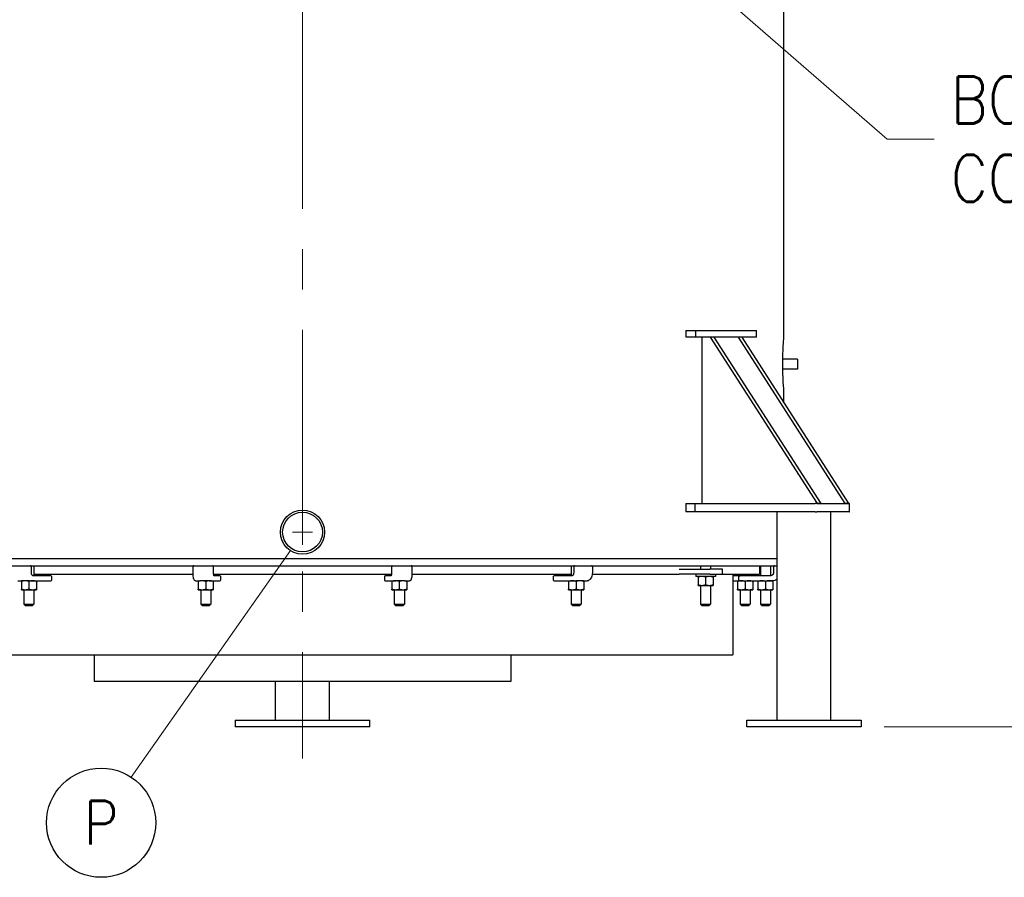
# Model space of a CAD drawing. Extents: x 0 to 796, y 0 to 496.
# Tile 136 of 222: x 377 to 450, y 180 to 244. Entities that reach past the tile are written whole.
import ezdxf
from ezdxf.enums import TextEntityAlignment as Align

# ---------------------------------------------------------------- set-up
doc = ezdxf.new("R2010")
doc.units = 0
doc.header["$LTSCALE"] = 12
doc.header["$MEASUREMENT"] = 0
doc.linetypes.add('C', pattern=[2, 1.25, -0.25, 0.25, -0.25])
doc.layers.get('0').update_dxf_attribs({"linetype": 'CONTINUOUS'})
doc.layers.add('C', color=4, linetype='C', lineweight=13)
doc.layers.add('Leader', color=41, linetype='CONTINUOUS', lineweight=13)
doc.layers.add('D', color=2, linetype='CONTINUOUS')
doc.styles.get("Standard").update_dxf_attribs({"font": 'SIMPLEX.SHX', "width": 0.875})
doc.dimstyles.get("Standard").update_dxf_attribs({"dimscale": 28, "dimtxt": 0.125, "dimasz": 0.125, "dimexe": 0.04375, "dimexo": 0.0625, "dimgap": 0.04375, "dimtad": 0, "dimtih": 1, "dimtoh": 1, "dimdec": 4, "dimzin": 12, "dimdsep": 46, "dimlunit": 5, "dimtxsty": 'Standard', "dimcen": 0, "dimclrd": 256, "dimclre": 256, "dimclrt": 256, "dimadec": 1, "dimazin": 3, "dimtfac": 0.875, "dimtdec": 4, "dimtofl": 0, "dimtmove": 0, "dimatfit": 2, "dimfxl": 1, "dimtolj": 1, "dimtzin": 12, "dimlwd": 13, "dimlwe": 13, "dimarcsym": 0})

# ---------------------------------------------------------------- blocks, each defined once
blk = doc.blocks.new('*D72')
at = {"layer": 'D', "lineweight": 13, "transparency": 16777216}
for p, q in [((449.033, 302.856), (502.161, 302.856)), ((500.936, 299.356), (500.936, 251.966)), ((500.936, 194.981), (500.936, 242.37)), ((441.117, 191.481), (502.161, 191.481))]:
    blk.add_line(p, q, dxfattribs=at)
at = {"layer": 'D', "transparency": 16777216}
for points in [[(500.352, 299.356), (501.519, 299.356), (500.936, 302.856)], [(500.352, 194.981), (501.519, 194.981), (500.936, 191.481)]]:
    blk.add_solid(points, dxfattribs=at)
at = {"layer": 'D', "transparency": 16777216, "insert": (500.936, 247.168), "char_height": 3.5, "attachment_point": 5}
blk.add_mtext('\\A1;111{\\H0.875x;\\S1/2;}{}{\\C2;%%p1}', dxfattribs=at)
blk = doc.blocks.new('*D73')
at = {"layer": 'D', "lineweight": 13, "transparency": 16777216}
for p, q in [((390.42, 320.45), (515.384, 320.45)), ((514.159, 316.95), (514.159, 262.912)), ((514.159, 194.981), (514.159, 256.962)), ((441.15, 191.481), (515.384, 191.481))]:
    blk.add_line(p, q, dxfattribs=at)
at = {"layer": 'D', "transparency": 16777216}
for points in [[(513.576, 316.95), (514.742, 316.95), (514.159, 320.45)], [(513.576, 194.981), (514.742, 194.981), (514.159, 191.481)]]:
    blk.add_solid(points, dxfattribs=at)
at = {"layer": 'D', "transparency": 16777216, "insert": (514.159, 259.937), "char_height": 3.5, "attachment_point": 5}
blk.add_mtext('\\A1;129{}{\\C2;%%p1}', dxfattribs=at)

msp = doc.modelspace()

# ---------------------------------------------------------------- linework, layer by layer
for p, q in [((433.65841, 220.48078), (433.65841, 271.41385)), ((426.36462, 220.98078), (427.11014, 220.98078)), ((426.36462, 220.98078), (426.36462, 220.48078)), ((427.11014, 220.48078), (426.36462, 220.48078)), ((427.11014, 220.98078), (431.61014, 220.98078)), ((427.11014, 220.48078), (427.11014, 220.98078)), ((431.61014, 220.48078), (427.11014, 220.48078)), ((427.55484, 220.48078), (427.55484, 208.10578)), ((436.16049, 208.10578), (428.20389, 220.48078)), ((428.45389, 220.48078), (428.20389, 220.48078)), ((428.45389, 220.48078), (436.41049, 208.10578)), ((438.22299, 208.10578), (430.26639, 220.48078)), ((430.51639, 220.48078), (430.26639, 220.48078)), ((430.51639, 220.48078), (438.47299, 208.10578)), ((431.61014, 220.48078), (431.61014, 220.98078)), ((434.65841, 218.85578), (433.57412, 218.85578)), ((434.65841, 218.85578), (434.65841, 218.10578)), ((434.65841, 218.10578), (433.57412, 218.10578)), ((433.65841, 215.59396), (433.65841, 216.48078)), ((426.36462, 208.10578), (427.05601, 208.10578)), ((426.36462, 208.10578), (426.36462, 207.48078)), ((427.05601, 208.10578), (435.97071, 208.10578)), ((427.05601, 207.48078), (427.05601, 208.10578)), ((436.11718, 208.10578), (435.97071, 208.10578)), ((436.11718, 208.10578), (438.51631, 208.10578)), ((436.41049, 208.10578), (436.16049, 208.10578)), ((438.47299, 208.10578), (438.22299, 208.10578)), ((438.53306, 208.10578), (438.51631, 208.10578)), ((438.53306, 207.48078), (438.53306, 208.10578)), ((427.05601, 207.48078), (426.36462, 207.48078)), ((435.97071, 207.48078), (427.05601, 207.48078)), ((433.15168, 191.98078), (433.15168, 207.48078)), ((435.97071, 207.48078), (436.11718, 207.48078)), ((438.51631, 207.48078), (436.11718, 207.48078)), ((437.15168, 191.98078), (437.15168, 207.48078)), ((438.51631, 207.48078), (438.53306, 207.48078)), ((433.15168, 203.98078), (362.54014, 203.98078)), ((362.54014, 203.48078), (433.15168, 203.48078)), ((377.67299, 202.98078), (377.67299, 203.42078)), ((377.86884, 203.48078), (377.86884, 202.73078)), ((389.70372, 202.98078), (389.70372, 203.42078)), ((391.22658, 202.98078), (391.22658, 203.42078)), ((404.46524, 203.42078), (404.46524, 202.98078)), ((405.9881, 203.42078), (405.9881, 202.98078)), ((417.82297, 203.48078), (417.82297, 202.73078)), ((418.01883, 203.42078), (418.01883, 202.98078)), ((419.40516, 203.42078), (419.40516, 202.98078)), ((425.86657, 203.23078), (426.14923, 203.23078)), ((426.14923, 203.23078), (428.15556, 203.23078)), ((427.45704, 203.48078), (427.45704, 203.23078)), ((429.08204, 203.23078), (428.15556, 203.23078)), ((428.20704, 203.48078), (428.20704, 203.23078)), ((429.08204, 202.85578), (429.08204, 203.23078)), ((431.84591, 203.48078), (431.84591, 202.85578)), ((431.90623, 203.48078), (431.90623, 202.73078)), ((432.65623, 203.48078), (432.65623, 202.7311)), ((432.89201, 203.42078), (432.89201, 202.98078)), ((376.67876, 202.35578), (376.95045, 202.35578)), ((376.93134, 202.30554), (376.93134, 201.74102)), ((377.21259, 202.35578), (376.95045, 202.35578)), ((377.52351, 202.35578), (377.21259, 202.35578)), ((377.49384, 202.30554), (377.49384, 201.74102)), ((377.52351, 202.35578), (377.7952, 202.35578)), ((379.11772, 202.73078), (377.7952, 202.73078)), ((377.7952, 202.35578), (379.11772, 202.35578)), ((377.86884, 202.85578), (389.70656, 202.85578)), ((378.05634, 202.30554), (378.05634, 201.74102)), ((379.11772, 202.73078), (379.13013, 202.73078)), ((379.13013, 202.35578), (379.11772, 202.35578)), ((379.19013, 202.41578), (379.19013, 202.67078)), ((389.88119, 202.35578), (390.20968, 202.35578)), ((390.08447, 202.30554), (390.08447, 201.74102)), ((390.36572, 202.35578), (390.20968, 202.35578)), ((390.90254, 202.35578), (390.36572, 202.35578)), ((390.64697, 202.30554), (390.64697, 201.74102)), ((390.90254, 202.35578), (391.23103, 202.35578)), ((391.20947, 202.30554), (391.20947, 201.74102)), ((391.23103, 202.35578), (391.69883, 202.35578)), ((391.23232, 202.85578), (404.4595, 202.85578)), ((391.69883, 202.73078), (391.25594, 202.73078)), ((391.69883, 202.73078), (391.70025, 202.73078)), ((391.70025, 202.35578), (391.69883, 202.35578)), ((391.76025, 202.41578), (391.76025, 202.67078)), ((403.93156, 202.67078), (403.93156, 202.41578)), ((403.99156, 202.73078), (403.99299, 202.73078)), ((403.99299, 202.35578), (403.99156, 202.35578)), ((404.43588, 202.73078), (403.99299, 202.73078)), ((403.99299, 202.35578), (404.46079, 202.35578)), ((404.46079, 202.35578), (404.78928, 202.35578)), ((404.48235, 202.30554), (404.48235, 201.74102)), ((405.3261, 202.35578), (404.78928, 202.35578)), ((405.04485, 202.30554), (405.04485, 201.74102)), ((405.48214, 202.35578), (405.3261, 202.35578)), ((405.48214, 202.35578), (405.81063, 202.35578)), ((405.60735, 202.30554), (405.60735, 201.74102)), ((405.98525, 202.85578), (417.82297, 202.85578)), ((416.50168, 202.67078), (416.50168, 202.41578)), ((416.56168, 202.73078), (416.5741, 202.73078)), ((416.5741, 202.35578), (416.56168, 202.35578)), ((417.89661, 202.73078), (416.5741, 202.73078)), ((416.5741, 202.35578), (417.89661, 202.35578)), ((417.63547, 202.30554), (417.63547, 201.74102)), ((417.89661, 202.35578), (418.1683, 202.35578)), ((418.47922, 202.35578), (418.1683, 202.35578)), ((418.19797, 202.30554), (418.19797, 201.74102)), ((418.74137, 202.35578), (418.47922, 202.35578)), ((418.74137, 202.35578), (419.01306, 202.35578)), ((418.76047, 202.30554), (418.76047, 201.74102)), ((419.39742, 202.85578), (425.86657, 202.85578)), ((426.14923, 202.85578), (425.86657, 202.85578)), ((428.15556, 202.85578), (426.14923, 202.85578)), ((427.09804, 202.85578), (427.09804, 202.67878)), ((428.56604, 202.67878), (427.09804, 202.67878)), ((427.26954, 202.62854), (427.26954, 202.06402)), ((427.83204, 202.62854), (427.83204, 202.06402)), ((428.15556, 202.85578), (429.08204, 202.85578)), ((428.39454, 202.62854), (428.39454, 202.06402)), ((428.56604, 202.85578), (428.56604, 202.67878)), ((429.08204, 202.85578), (431.84591, 202.85578)), ((429.84591, 202.85578), (429.84591, 196.85578)), ((430.34783, 202.73078), (429.84591, 202.73078)), ((429.84591, 202.35578), (430.34783, 202.35578)), ((430.21374, 202.30554), (430.21374, 201.74102)), ((430.28783, 202.67078), (430.28783, 202.41578)), ((430.34783, 202.73078), (430.40604, 202.73078)), ((430.40604, 202.35578), (430.34783, 202.35578)), ((430.40124, 202.85578), (430.40124, 202.73078)), ((432.64371, 202.73078), (430.40604, 202.73078)), ((430.40604, 202.35578), (432.64371, 202.35578)), ((430.77624, 202.30554), (430.77624, 201.74102)), ((431.15124, 202.85578), (431.15124, 202.73078)), ((431.33874, 202.30554), (431.33874, 201.74102)), ((431.71873, 202.30554), (431.71873, 201.74102)), ((432.28123, 202.30554), (432.28123, 201.74102)), ((432.64371, 202.35578), (432.67881, 202.35578)), ((432.84373, 202.35578), (432.67881, 202.35578)), ((432.84373, 202.30554), (432.84373, 201.74102)), ((376.93134, 201.69078), (377.21259, 201.69078)), ((377.11884, 201.69078), (377.11884, 200.60578)), ((377.21259, 201.69078), (377.77509, 201.69078)), ((377.77509, 201.69078), (378.05634, 201.69078)), ((377.86884, 201.69078), (377.86884, 200.60578)), ((390.08447, 201.69078), (390.36572, 201.69078)), ((390.27197, 201.69078), (390.27197, 200.60578)), ((390.36572, 201.69078), (390.92822, 201.69078)), ((390.92822, 201.69078), (391.20947, 201.69078)), ((391.02197, 201.69078), (391.02197, 200.60578)), ((404.48235, 201.69078), (404.7636, 201.69078)), ((404.66985, 201.69078), (404.66985, 200.60578)), ((404.7636, 201.69078), (405.3261, 201.69078)), ((405.3261, 201.69078), (405.60735, 201.69078)), ((405.41985, 201.69078), (405.41985, 200.60578)), ((417.63547, 201.69078), (417.91672, 201.69078)), ((417.82297, 201.69078), (417.82297, 200.60578)), ((417.91672, 201.69078), (418.47922, 201.69078)), ((418.47922, 201.69078), (418.76047, 201.69078)), ((418.57297, 201.69078), (418.57297, 200.60578)), ((427.26954, 202.01378), (427.55079, 202.01378)), ((427.45704, 202.01378), (427.45704, 200.60578)), ((427.55079, 202.01378), (428.11329, 202.01378)), ((428.11329, 202.01378), (428.39454, 202.01378)), ((428.20704, 202.01378), (428.20704, 200.60578)), ((430.21374, 201.69078), (430.49499, 201.69078)), ((430.40124, 201.69078), (430.40124, 200.60578)), ((430.49499, 201.69078), (431.05749, 201.69078)), ((431.05749, 201.69078), (431.33874, 201.69078)), ((431.15124, 201.69078), (431.15124, 200.60578)), ((431.71873, 201.69078), (431.99998, 201.69078)), ((431.90623, 201.69078), (431.90623, 200.60578)), ((431.99998, 201.69078), (432.56248, 201.69078)), ((432.56248, 201.69078), (432.84373, 201.69078)), ((432.65623, 201.69078), (432.65623, 200.60578)), ((377.11884, 200.60578), (377.86884, 200.60578)), ((377.24384, 200.48078), (377.11884, 200.60578)), ((377.74384, 200.48078), (377.24384, 200.48078)), ((377.74384, 200.48078), (377.86884, 200.60578)), ((390.27197, 200.60578), (391.02197, 200.60578)), ((390.39697, 200.48078), (390.27197, 200.60578)), ((390.89697, 200.48078), (390.39697, 200.48078)), ((390.89697, 200.48078), (391.02197, 200.60578)), ((404.66985, 200.60578), (405.41985, 200.60578)), ((404.79485, 200.48078), (404.66985, 200.60578)), ((405.29485, 200.48078), (404.79485, 200.48078)), ((405.29485, 200.48078), (405.41985, 200.60578)), ((417.82297, 200.60578), (418.57297, 200.60578)), ((417.94797, 200.48078), (417.82297, 200.60578)), ((418.44797, 200.48078), (417.94797, 200.48078)), ((418.44797, 200.48078), (418.57297, 200.60578)), ((427.45704, 200.60578), (428.20704, 200.60578)), ((427.58204, 200.48078), (427.45704, 200.60578)), ((428.08204, 200.48078), (427.58204, 200.48078)), ((428.08204, 200.48078), (428.20704, 200.60578)), ((430.40124, 200.60578), (431.15124, 200.60578)), ((430.52624, 200.48078), (430.40124, 200.60578)), ((431.02624, 200.48078), (430.52624, 200.48078)), ((431.02624, 200.48078), (431.15124, 200.60578)), ((431.90623, 200.60578), (432.65623, 200.60578)), ((432.03123, 200.48078), (431.90623, 200.60578)), ((432.53123, 200.48078), (432.03123, 200.48078)), ((432.53123, 200.48078), (432.65623, 200.60578)), ((365.84591, 196.85578), (429.84591, 196.85578)), ((382.34591, 196.85578), (382.34591, 194.85578)), ((413.34591, 196.85578), (413.34591, 194.85578)), ((413.34591, 194.85578), (382.34591, 194.85578)), ((395.84591, 191.98078), (395.84591, 194.85578)), ((399.84591, 191.98078), (399.84591, 194.85578)), ((392.84591, 191.98078), (392.84591, 191.48078)), ((392.84591, 191.98078), (393.09591, 191.98078)), ((393.09591, 191.98078), (402.59591, 191.98078)), ((402.59591, 191.98078), (402.84591, 191.98078)), ((402.84591, 191.48078), (402.84591, 191.98078)), ((430.90288, 191.98078), (431.02788, 191.98078)), ((430.90288, 191.48078), (430.90288, 191.98078)), ((431.02788, 191.98078), (434.27548, 191.98078)), ((434.27548, 191.98078), (434.61699, 191.98078)), ((434.61699, 191.98078), (439.36699, 191.98078)), ((439.36699, 191.98078), (439.40048, 191.98078)), ((439.40048, 191.98078), (439.40048, 191.48078)), ((393.09591, 191.48078), (392.84591, 191.48078)), ((402.59591, 191.48078), (393.09591, 191.48078)), ((402.84591, 191.48078), (402.59591, 191.48078)), ((431.02788, 191.48078), (430.90288, 191.48078)), ((434.27548, 191.48078), (431.02788, 191.48078)), ((434.61699, 191.48078), (434.27548, 191.48078)), ((439.36699, 191.48078), (434.61699, 191.48078)), ((439.40048, 191.48078), (439.36699, 191.48078))]:
    msp.add_line(p, q)
for radius in [1.64, 1.48]:
    msp.add_circle((397.84591, 205.98078), radius)
for centre, start, end in [((377.61299, 203.42078), 0, 90), ((389.76372, 203.42078), 90, 180), ((391.16658, 203.42078), 360, 90), ((404.52524, 203.42078), 90, 180), ((405.9281, 203.42078), 0, 90), ((418.07883, 203.42078), 90, 180), ((419.34516, 203.42078), 0, 90), ((432.95201, 203.42078), 90, 180), ((379.13013, 202.67078), 0, 90), ((379.13013, 202.41578), 270, 0), ((391.70025, 202.67078), 360, 90), ((391.70025, 202.41578), 270, 0), ((403.99156, 202.67078), 90, 180), ((403.99156, 202.41578), 180, 270), ((416.56168, 202.67078), 90, 180), ((416.56168, 202.41578), 180, 270), ((430.34783, 202.67078), 90, 180), ((430.34783, 202.41578), 180, 270)]:
    msp.add_arc(centre, 0.06, start, end)
for points, knots in [([(433.65841, 216.48078), (433.65833, 216.48077), (433.65632, 216.50431), (433.6459, 216.62805), (433.63429, 216.76715), (433.61024, 217.13197), (433.59864, 217.33247), (433.58349, 217.71272), (433.57869, 217.86724), (433.57251, 218.18116), (433.57097, 218.33594), (433.57105, 218.49229), (433.57115, 218.71021), (433.57445, 218.92387), (433.58631, 219.34486), (433.59506, 219.54282), (433.6154, 219.92024), (433.62697, 220.08533), (433.64732, 220.35521), (433.65508, 220.44243), (433.65811, 220.47739), (433.65839, 220.48078), (433.65841, 220.48078)], [27.22294042, 27.22294042, 27.22294042, 27.22294042, 28.92173678, 28.92173678, 31.66510974, 31.66510974, 33.82218828, 33.82218828, 35.12037775, 35.12037775, 36.31173281, 36.31173281, 36.31173281, 37.97235079, 37.97235079, 39.77944859, 39.77944859, 41.94992344, 41.94992344, 44.5445515, 44.5445515, 45.16515201, 45.16515201, 45.16515201, 45.16515201]), ([(377.7952, 202.73078), (377.78681, 202.73078), (377.77815, 202.73281), (377.7577, 202.74412), (377.74612, 202.75366), (377.72452, 202.78037), (377.71453, 202.79658), (377.69708, 202.83484), (377.68963, 202.85691), (377.67849, 202.90503), (377.67488, 202.93116), (377.67318, 202.96537), (377.67299, 202.97308), (377.67299, 202.98078)], [0, 0, 0, 0, 0.31415927, 0.31415927, 0.62831853, 0.62831853, 0.91092919, 0.91092919, 1.195549, 1.195549, 1.48667051, 1.48667051, 1.57079633, 1.57079633, 1.57079633, 1.57079633]), ([(389.88119, 202.35578), (389.86598, 202.35578), (389.8512, 202.3602), (389.824, 202.37496), (389.81302, 202.38597), (389.78441, 202.42241), (389.77196, 202.45173), (389.74882, 202.52355), (389.73908, 202.56596), (389.72283, 202.66188), (389.7164, 202.71529), (389.70727, 202.82862), (389.7046, 202.88849), (389.70378, 202.9595), (389.70372, 202.97014), (389.70372, 202.98078)], [0, 0, 0, 0, 0.11236604, 0.11236604, 0.25889316, 0.25889316, 0.57305242, 0.57305242, 0.88721169, 0.88721169, 1.20137095, 1.20137095, 1.51553022, 1.51553022, 1.57079633, 1.57079633, 1.57079633, 1.57079633]), ([(391.26184, 202.71801), (391.26184, 202.71801), (391.26171, 202.71819), (391.26073, 202.71979), (391.25899, 202.72307), (391.25436, 202.73462), (391.25122, 202.74433), (391.24447, 202.77106), (391.2409, 202.78933), (391.23447, 202.83281), (391.23173, 202.85858), (391.22782, 202.9143), (391.22672, 202.94437), (391.22658, 202.97663), (391.22658, 202.9787), (391.22658, 202.98078)], [0.2822188, 0.2822188, 0.2822188, 0.2822188, 0.32661241, 0.32661241, 0.47832904, 0.47832904, 0.68914707, 0.68914707, 0.95281636, 0.95281636, 1.2454615, 1.2454615, 1.54985325, 1.54985325, 1.57079633, 1.57079633, 1.57079633, 1.57079633]), ([(404.46524, 202.98078), (404.46524, 202.95027), (404.46425, 202.91976), (404.46045, 202.86223), (404.45765, 202.83519), (404.45079, 202.78824), (404.44677, 202.76808), (404.43887, 202.73828), (404.43491, 202.72764), (404.43095, 202.71946), (404.42998, 202.71801), (404.42998, 202.71801)], [4.71238898, 4.71238898, 4.71238898, 4.71238898, 5.0200367, 5.0200367, 5.32480074, 5.32480074, 5.61780635, 5.61780635, 5.87722697, 5.87722697, 6.00096651, 6.00096651, 6.00096651, 6.00096651]), ([(405.9881, 202.98078), (405.9881, 202.92031), (405.98611, 202.85985), (405.97832, 202.74444), (405.97251, 202.68952), (405.95747, 202.58992), (405.94828, 202.54531), (405.92645, 202.46904), (405.9144, 202.43755), (405.889, 202.39786), (405.87924, 202.38557), (405.85149, 202.36444), (405.83189, 202.35578), (405.81063, 202.35578)], [4.71238898, 4.71238898, 4.71238898, 4.71238898, 5.02654825, 5.02654825, 5.34070751, 5.34070751, 5.65486678, 5.65486678, 5.96902604, 5.96902604, 6.12610567, 6.12610567, 6.28318531, 6.28318531, 6.28318531, 6.28318531]), ([(418.01883, 202.98078), (418.01883, 202.95379), (418.01646, 202.9268), (418.00738, 202.87593), (418.0007, 202.85204), (417.98432, 202.81017), (417.97469, 202.79211), (417.95447, 202.76331), (417.94395, 202.7525), (417.92356, 202.7372), (417.91406, 202.73324), (417.90255, 202.73105), (417.89958, 202.73078), (417.89661, 202.73078)], [4.71238898, 4.71238898, 4.71238898, 4.71238898, 5.00711998, 5.00711998, 5.29960575, 5.29960575, 5.58598704, 5.58598704, 5.86759192, 5.86759192, 6.17215044, 6.17215044, 6.28318531, 6.28318531, 6.28318531, 6.28318531]), ([(419.40516, 202.98078), (419.40516, 202.91792), (419.39932, 202.85507), (419.37635, 202.73479), (419.35923, 202.67737), (419.31459, 202.57286), (419.28711, 202.52575), (419.22271, 202.44615), (419.18571, 202.41358), (419.10552, 202.36926), (419.06254, 202.35688), (419.01708, 202.3558), (419.01507, 202.35578), (419.01306, 202.35578)], [4.71238898, 4.71238898, 4.71238898, 4.71238898, 5.02654825, 5.02654825, 5.34070751, 5.34070751, 5.65486678, 5.65486678, 5.96902604, 5.96902604, 6.26928908, 6.26928908, 6.28318531, 6.28318531, 6.28318531, 6.28318531]), ([(432.89201, 202.98078), (432.89201, 202.95457), (432.88788, 202.92836), (432.87178, 202.87851), (432.8598, 202.85489), (432.8292, 202.81253), (432.81057, 202.7938), (432.76849, 202.76306), (432.74505, 202.75106), (432.69564, 202.73491), (432.66968, 202.73078), (432.64371, 202.73078)], [4.71238898, 4.71238898, 4.71238898, 4.71238898, 5.02654825, 5.02654825, 5.34070751, 5.34070751, 5.65486678, 5.65486678, 5.96902604, 5.96902604, 6.28318531, 6.28318531, 6.28318531, 6.28318531]), ([(431.15124, 202.81131), (431.15711, 202.81809), (431.16264, 202.82523), (431.17291, 202.84008), (431.17765, 202.8478), (431.18198, 202.85578)], [0.831997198, 0.831997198, 0.831997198, 0.831997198, 0.942477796, 0.942477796, 1.052352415, 1.052352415, 1.052352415, 1.052352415]), ([(433.15168, 202.47382), (433.0995, 202.436), (433.04143, 202.40639), (432.91827, 202.36616), (432.85312, 202.35578), (432.78796, 202.35578)], [5.658741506, 5.658741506, 5.658741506, 5.658741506, 5.969026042, 5.969026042, 6.283185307, 6.283185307, 6.283185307, 6.283185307])]:
    msp.add_open_spline(points, degree=3, knots=knots)
for points in [[(376.93134, 202.30554), (376.93134, 202.35578), (376.93134, 202.35578)], [(377.21259, 202.35578), (377.08207, 202.35578), (376.93134, 202.30554)], [(377.49384, 202.30554), (377.34312, 202.35578), (377.21259, 202.35578)], [(377.77509, 202.35578), (377.64457, 202.35578), (377.49384, 202.30554)], [(378.05634, 202.30554), (377.90562, 202.35578), (377.77509, 202.35578)], [(378.05634, 202.35578), (378.05634, 202.35578), (378.05634, 202.30554)], [(390.08447, 202.30554), (390.08447, 202.35578), (390.08447, 202.35578)], [(390.36572, 202.35578), (390.23519, 202.35578), (390.08447, 202.30554)], [(390.64697, 202.30554), (390.49625, 202.35578), (390.36572, 202.35578)], [(390.92822, 202.35578), (390.79769, 202.35578), (390.64697, 202.30554)], [(391.20947, 202.30554), (391.05875, 202.35578), (390.92822, 202.35578)], [(391.20947, 202.35578), (391.20947, 202.35578), (391.20947, 202.30554)], [(404.48235, 202.30554), (404.48235, 202.35578), (404.48235, 202.35578)], [(404.7636, 202.35578), (404.63307, 202.35578), (404.48235, 202.30554)], [(405.04485, 202.30554), (404.89413, 202.35578), (404.7636, 202.35578)], [(405.3261, 202.35578), (405.19557, 202.35578), (405.04485, 202.30554)], [(405.60735, 202.30554), (405.45663, 202.35578), (405.3261, 202.35578)], [(405.60735, 202.35578), (405.60735, 202.35578), (405.60735, 202.30554)], [(417.63547, 202.30554), (417.63547, 202.35578), (417.63547, 202.35578)], [(417.91672, 202.35578), (417.78619, 202.35578), (417.63547, 202.30554)], [(418.19797, 202.30554), (418.04725, 202.35578), (417.91672, 202.35578)], [(418.47922, 202.35578), (418.34869, 202.35578), (418.19797, 202.30554)], [(418.76047, 202.30554), (418.60975, 202.35578), (418.47922, 202.35578)], [(418.76047, 202.35578), (418.76047, 202.35578), (418.76047, 202.30554)], [(427.26954, 202.62854), (427.26954, 202.67878), (427.26954, 202.67878)], [(427.55079, 202.67878), (427.42026, 202.67878), (427.26954, 202.62854)], [(427.83204, 202.62854), (427.68132, 202.67878), (427.55079, 202.67878)], [(428.11329, 202.67878), (427.98276, 202.67878), (427.83204, 202.62854)], [(428.39454, 202.62854), (428.24382, 202.67878), (428.11329, 202.67878)], [(428.39454, 202.67878), (428.39454, 202.67878), (428.39454, 202.62854)], [(430.21374, 202.30554), (430.21374, 202.35578), (430.21374, 202.35578)], [(430.49499, 202.35578), (430.36446, 202.35578), (430.21374, 202.30554)], [(430.77624, 202.30554), (430.62552, 202.35578), (430.49499, 202.35578)], [(431.05749, 202.35578), (430.92696, 202.35578), (430.77624, 202.30554)], [(431.33874, 202.30554), (431.18802, 202.35578), (431.05749, 202.35578)], [(431.33874, 202.35578), (431.33874, 202.35578), (431.33874, 202.30554)], [(431.71873, 202.30554), (431.71873, 202.35578), (431.71873, 202.35578)], [(431.99998, 202.35578), (431.86945, 202.35578), (431.71873, 202.30554)], [(432.28123, 202.30554), (432.13051, 202.35578), (431.99998, 202.35578)], [(432.56248, 202.35578), (432.43195, 202.35578), (432.28123, 202.30554)], [(432.84373, 202.30554), (432.69301, 202.35578), (432.56248, 202.35578)], [(432.84373, 202.35578), (432.84373, 202.35578), (432.84373, 202.30554)], [(376.93134, 201.69078), (376.93134, 201.69078), (376.93134, 201.74102)], [(376.93134, 201.74102), (377.08207, 201.69078), (377.21259, 201.69078)], [(377.21259, 201.69078), (377.34312, 201.69078), (377.49384, 201.74102)], [(377.49384, 201.74102), (377.64457, 201.69078), (377.77509, 201.69078)], [(377.77509, 201.69078), (377.90562, 201.69078), (378.05634, 201.74102)], [(378.05634, 201.74102), (378.05634, 201.69078), (378.05634, 201.69078)], [(390.08447, 201.69078), (390.08447, 201.69078), (390.08447, 201.74102)], [(390.08447, 201.74102), (390.23519, 201.69078), (390.36572, 201.69078)], [(390.36572, 201.69078), (390.49625, 201.69078), (390.64697, 201.74102)], [(390.64697, 201.74102), (390.79769, 201.69078), (390.92822, 201.69078)], [(390.92822, 201.69078), (391.05875, 201.69078), (391.20947, 201.74102)], [(391.20947, 201.74102), (391.20947, 201.69078), (391.20947, 201.69078)], [(404.48235, 201.69078), (404.48235, 201.69078), (404.48235, 201.74102)], [(404.48235, 201.74102), (404.63307, 201.69078), (404.7636, 201.69078)], [(404.7636, 201.69078), (404.89413, 201.69078), (405.04485, 201.74102)], [(405.04485, 201.74102), (405.19557, 201.69078), (405.3261, 201.69078)], [(405.3261, 201.69078), (405.45663, 201.69078), (405.60735, 201.74102)], [(405.60735, 201.74102), (405.60735, 201.69078), (405.60735, 201.69078)], [(417.63547, 201.69078), (417.63547, 201.69078), (417.63547, 201.74102)], [(417.63547, 201.74102), (417.78619, 201.69078), (417.91672, 201.69078)], [(417.91672, 201.69078), (418.04725, 201.69078), (418.19797, 201.74102)], [(418.19797, 201.74102), (418.34869, 201.69078), (418.47922, 201.69078)], [(418.47922, 201.69078), (418.60975, 201.69078), (418.76047, 201.74102)], [(418.76047, 201.74102), (418.76047, 201.69078), (418.76047, 201.69078)], [(427.26954, 202.01378), (427.26954, 202.01378), (427.26954, 202.06402)], [(427.26954, 202.06402), (427.42026, 202.01378), (427.55079, 202.01378)], [(427.55079, 202.01378), (427.68132, 202.01378), (427.83204, 202.06402)], [(427.83204, 202.06402), (427.98276, 202.01378), (428.11329, 202.01378)], [(428.11329, 202.01378), (428.24382, 202.01378), (428.39454, 202.06402)], [(428.39454, 202.06402), (428.39454, 202.01378), (428.39454, 202.01378)], [(430.21374, 201.69078), (430.21374, 201.69078), (430.21374, 201.74102)], [(430.21374, 201.74102), (430.36446, 201.69078), (430.49499, 201.69078)], [(430.49499, 201.69078), (430.62552, 201.69078), (430.77624, 201.74102)], [(430.77624, 201.74102), (430.92696, 201.69078), (431.05749, 201.69078)], [(431.05749, 201.69078), (431.18802, 201.69078), (431.33874, 201.74102)], [(431.33874, 201.74102), (431.33874, 201.69078), (431.33874, 201.69078)], [(431.71873, 201.69078), (431.71873, 201.69078), (431.71873, 201.74102)], [(431.71873, 201.74102), (431.86945, 201.69078), (431.99998, 201.69078)], [(431.99998, 201.69078), (432.13051, 201.69078), (432.28123, 201.74102)], [(432.28123, 201.74102), (432.43195, 201.69078), (432.56248, 201.69078)], [(432.56248, 201.69078), (432.69301, 201.69078), (432.84373, 201.74102)], [(432.84373, 201.74102), (432.84373, 201.69078), (432.84373, 201.69078)]]:
    msp.add_rational_spline(points, [1, 1.0379548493, 1], degree=2)
at = {"layer": 'C'}
msp.add_line((397.84591, 317.0468), (397.84591, 189.12703), dxfattribs=at)
at = {"layer": 'D'}
msp.add_circle((382.86167, 184.35039), 4.0625, dxfattribs=at)
at = {"layer": 'Leader'}
for p, q in [((397.84591, 205.23078), (397.84591, 206.73078)), ((398.59591, 205.98078), (397.09591, 205.98078)), ((397.84591, 205.04328), (397.84591, 206.54328)), ((396.95815, 204.60184), (385.10954, 187.73432))]:
    msp.add_line(p, q, dxfattribs=at)

# ---------------------------------------------------------------- texts
at = {"layer": 'D', "width": 0.875}
msp.add_text('P', height=3.25, dxfattribs=at).set_placement((382.86167, 184.35039), align=Align.MIDDLE)
at = {"layer": 'D', "insert": (446.06747, 235.23238), "char_height": 3.5, "attachment_point": 4}
msp.add_mtext('\\A1;BOTTOM LWCO \\PCONNECTION', dxfattribs=at)

# ---------------------------------------------------------------- dimensions: what is measured, and where the dimension line sits
at = {"layer": 'D'}
dim = msp.add_linear_dim(base=(514.15913, 191.48078), p1=(388.66958, 320.45026), p2=(439.40048, 191.48078), angle=90, text='<>{}{\\C2;%%p1}', dimstyle='Standard', override={"dimdec": 3}, dxfattribs=at)
dim.commit()
dim.dimension.update_dxf_attribs({"geometry": '*D73', "text_midpoint": (514.15913, 259.93683), "dimtype": 160})
dim = msp.add_linear_dim(base=(500.93555, 302.85578), p1=(439.36699, 191.48078), p2=(447.28341, 302.85578), angle=90, text='<>{}{\\C2;%%p1}', dimstyle='Standard', override={"dimdec": 1}, dxfattribs=at)
dim.commit()
dim.dimension.update_dxf_attribs({"geometry": '*D72', "text_midpoint": (500.93555, 247.16828)})

# ---------------------------------------------------------------- leaders
at = {"layer": 'D', "annotation_type": 0, "has_hookline": 1, "hookline_direction": 0, "text_width": 32.375}
msp.add_leader([(412.48141, 260.29328), (441.34247, 235.23238), (444.84247, 235.23238)], dimstyle='Standard', override={"dimgap": 0.04375, "dimtad": 0, "dimarcsym": 1}, dxfattribs=at)

doc.saveas('drawing.dxf')
